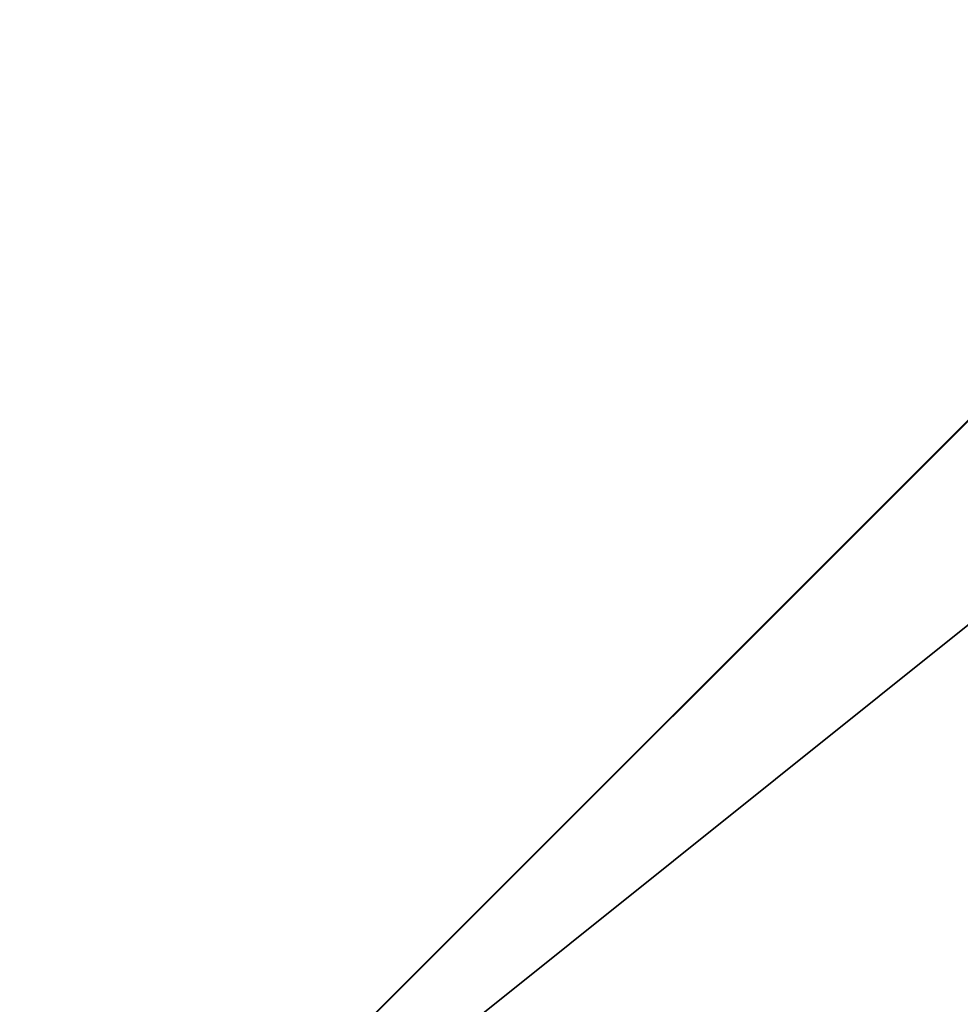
# Model space of a CAD drawing. Extents: x 1 to 133, y -67 to 66.
# Tile 36 of 256: x 23.787 to 23.895, y -33.273 to -33.16. Entities that reach past the tile are written whole.
import ezdxf

# ---------------------------------------------------------------- set-up
doc = ezdxf.new("R2010")
doc.units = 0
doc.header["$LTSCALE"] = 25.4
doc.layers.get('0').update_dxf_attribs({"color": 13, "linetype": 'CONTINUOUS'})

# ---------------------------------------------------------------- blocks, each defined once
blk = doc.blocks.new('MEKONG-4698_STL')
at = {"color": 250}
for p, q in [((24.63635, -32.46516, 45.2516), (23.6503, -33.45121, 45.25145)), ((24.63635, -32.46516, 45.2516), (23.6503, -33.45121, 45.25145)), ((23.6503, -33.4513, 45.85145), (24.63635, -32.46525, 45.8516)), ((23.6503, -33.4513, 45.85145), (24.63635, -32.46525, 45.8516)), ((23.02049, -33.92974, 52.10138), (23.96515, -33.17362, 52.10149)), ((23.02049, -33.92974, 52.10138), (23.96515, -33.17362, 52.10149))]:
    blk.add_line(p, q, dxfattribs=at)
mesh = blk.add_polyface(dxfattribs=at)
corners = [(23.51432, -34.65259, 51.59581), (23.96515, -33.17362, 52.10149), (23.02049, -33.92974, 52.10138), (24.21415, -33.4405, 51.89071)]
mesh.append_faces([[corners[k] for k in face] for face in [(0, 1, 2), (1, 0, 3)]], dxfattribs={"vtx0": -1, "color": 250})

msp = doc.modelspace()

# ---------------------------------------------------------------- block references
at = {"color": 0}
msp.add_blockref('MEKONG-4698_STL', (0, 0), dxfattribs=at)

doc.saveas('drawing.dxf')
